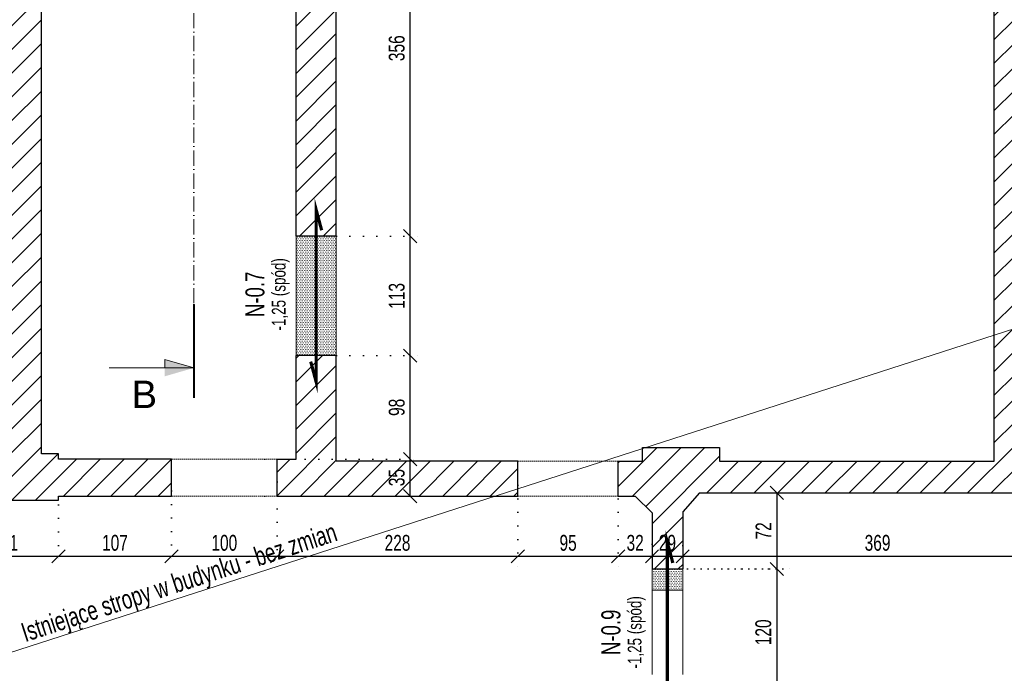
# Model space of a CAD drawing. Header units: millimetres. Extents: x 11149 to 111407, y -107619 to -23630.
# Tile 136 of 245: x 14237 to 15169, y -25116 to -24497. Entities that reach past the tile are written whole.
import ezdxf
from ezdxf.enums import TextEntityAlignment as Align

# ---------------------------------------------------------------- set-up
doc = ezdxf.new("R2010")
doc.units = ezdxf.units.MM
doc.header["$LTSCALE"] = 2
for name, pattern in [('ACAD_ISO10W100', [18, 12, -3, 0, -3]), ('DOT', [6.35, 0, -6.35]), ('HIDDEN', [9.525, 6.35, -3.175])]:
    doc.linetypes.add(name, pattern=pattern)
doc.layers.get('0').update_dxf_attribs({"plot": 0})
doc.layers.get('Defpoints').update_dxf_attribs({"color": 1})
doc.layers.add('3DPLAN_A_KRESKOWANIE 1', color=253, linetype='Continuous')
for name, color, linetype, lineweight in [('A_TXT', 7, 'Continuous', 0), ('A_WYBURZENIA', 6, 'Continuous', 0), ('A_ściany mur', 2, 'Continuous', 30), ('e-cad_opisyNadproża', 7, 'Continuous', 9), ('e-cad_wymiary', 4, 'Continuous', 9), ('Opisy', 7, 'Continuous', 13)]:
    doc.layers.add(name, color=color, linetype=linetype, lineweight=lineweight)
doc.styles.add('e-cad_1', font='arial.ttf', dxfattribs={"width": 0.7})
doc.styles.add('TABEL1', font='txt')
doc.dimstyles.new('e-cad_1_100_[cm]', dxfattribs={"dimscale": 10, "dimtxt": 1.5, "dimasz": 1.25, "dimexe": 1.25, "dimexo": 0.625, "dimgap": 0.5, "dimtad": 1, "dimdec": 0, "dimrnd": 1, "dimzin": 1, "dimtxsty": 'e-cad_1', "dimblk": 'OBLIQUE', "dimcen": 2.5, "dimclrd": 256, "dimclre": 252, "dimclrt": 7, "dimadec": 0, "dimazin": 0, "dimtfac": 1, "dimtix": 1, "dimtmove": 2, "dimatfit": 3, "dimldrblk": 'NONE', "dimfxl": 60, "dimfxlon": 1, "dimarcsym": 0})
pattern_1 = [(45, (12744.33, -25853.178), (-11.22532, 11.22532), [])]

# ---------------------------------------------------------------- blocks, each defined once
blk = doc.blocks.new('_OBLIQUE')
at = {"color": 0, "linetype": 'ByBlock', "lineweight": -2}
blk.add_line((-0.5, -0.5), (0.5, 0.5), dxfattribs=at)
blk = doc.blocks.new('*D880')
at = {"layer": 'Defpoints', "color": 0}
for p in [(14172.61, -24945.52), (14273.61, -24949.89), (14273.61, -25004.89)]:
    blk.add_point(p, dxfattribs=at)
at = {"layer": 'e-cad_wymiary', "color": 252, "linetype": 'DOT', "lineweight": -2}
for p, q in [((14172.61, -24951.77), (14172.61, -25017.39)), ((14273.61, -24956.14), (14273.61, -25017.39))]:
    blk.add_line(p, q, dxfattribs=at)
at = {"layer": 'e-cad_wymiary', "lineweight": -2}
blk.add_line((14172.61, -25004.89), (14273.61, -25004.89), dxfattribs=at)
at = {"layer": 'e-cad_wymiary', "lineweight": -2, "xscale": 12.5, "yscale": 12.5, "zscale": 12.5, "rotation": 180}
blk.add_blockref('_OBLIQUE', (14172.61, -25004.89), dxfattribs=at)
at = {"layer": 'e-cad_wymiary', "lineweight": -2, "xscale": 12.5, "yscale": 12.5, "zscale": 12.5}
blk.add_blockref('_OBLIQUE', (14273.61, -25004.89), dxfattribs=at)
at = {"layer": 'e-cad_wymiary', "color": 7, "insert": (14223.11, -24992.23), "char_height": 15, "attachment_point": 5, "style": 'e-cad_1'}
blk.add_mtext('101', dxfattribs=at)
blk = doc.blocks.new('_None')
blk = doc.blocks.new('*D881')
at = {"layer": 'Defpoints', "color": 0}
for p in [(14380.61, -24936.67), (14273.61, -24949.89), (14380.61, -25004.89)]:
    blk.add_point(p, dxfattribs=at)
at = {"layer": 'e-cad_wymiary', "color": 252, "linetype": 'DOT', "lineweight": -2}
for p, q in [((14380.61, -24942.92), (14380.61, -25017.39)), ((14273.61, -24956.14), (14273.61, -25017.39))]:
    blk.add_line(p, q, dxfattribs=at)
at = {"layer": 'e-cad_wymiary', "lineweight": -2}
blk.add_line((14273.61, -25004.89), (14380.61, -25004.89), dxfattribs=at)
at = {"layer": 'e-cad_wymiary', "lineweight": -2, "xscale": 12.5, "yscale": 12.5, "zscale": 12.5, "rotation": 180}
blk.add_blockref('_OBLIQUE', (14273.61, -25004.89), dxfattribs=at)
at = {"layer": 'e-cad_wymiary', "lineweight": -2, "xscale": 12.5, "yscale": 12.5, "zscale": 12.5}
blk.add_blockref('_OBLIQUE', (14380.61, -25004.89), dxfattribs=at)
at = {"layer": 'e-cad_wymiary', "color": 7, "insert": (14327.11, -24992.23), "char_height": 15, "attachment_point": 5, "style": 'e-cad_1'}
blk.add_mtext('107', dxfattribs=at)
blk = doc.blocks.new('*D882')
at = {"layer": 'Defpoints', "color": 0}
for p in [(14480.61, -24928.07), (14380.61, -24936.67), (14480.61, -25004.89)]:
    blk.add_point(p, dxfattribs=at)
at = {"layer": 'e-cad_wymiary', "color": 252, "linetype": 'DOT', "lineweight": -2}
for p, q in [((14480.61, -24934.32), (14480.61, -25017.39)), ((14380.61, -24942.92), (14380.61, -25017.39))]:
    blk.add_line(p, q, dxfattribs=at)
at = {"layer": 'e-cad_wymiary', "lineweight": -2}
blk.add_line((14380.61, -25004.89), (14480.61, -25004.89), dxfattribs=at)
at = {"layer": 'e-cad_wymiary', "lineweight": -2, "xscale": 12.5, "yscale": 12.5, "zscale": 12.5, "rotation": 180}
blk.add_blockref('_OBLIQUE', (14380.61, -25004.89), dxfattribs=at)
at = {"layer": 'e-cad_wymiary', "lineweight": -2, "xscale": 12.5, "yscale": 12.5, "zscale": 12.5}
blk.add_blockref('_OBLIQUE', (14480.61, -25004.89), dxfattribs=at)
at = {"layer": 'e-cad_wymiary', "color": 7, "insert": (14430.61, -24992.23), "char_height": 15, "attachment_point": 5, "style": 'e-cad_1'}
blk.add_mtext('100', dxfattribs=at)
blk = doc.blocks.new('*D883')
at = {"layer": 'Defpoints', "color": 0}
for p in [(14480.61, -24928.07), (14708.61, -24931.4), (14708.61, -25004.89)]:
    blk.add_point(p, dxfattribs=at)
at = {"layer": 'e-cad_wymiary', "color": 252, "linetype": 'DOT', "lineweight": -2}
for p, q in [((14480.61, -24934.32), (14480.61, -25017.39)), ((14708.61, -24937.65), (14708.61, -25017.39))]:
    blk.add_line(p, q, dxfattribs=at)
at = {"layer": 'e-cad_wymiary', "lineweight": -2}
blk.add_line((14480.61, -25004.89), (14708.61, -25004.89), dxfattribs=at)
at = {"layer": 'e-cad_wymiary', "lineweight": -2, "xscale": 12.5, "yscale": 12.5, "zscale": 12.5, "rotation": 180}
blk.add_blockref('_OBLIQUE', (14480.61, -25004.89), dxfattribs=at)
at = {"layer": 'e-cad_wymiary', "lineweight": -2, "xscale": 12.5, "yscale": 12.5, "zscale": 12.5}
blk.add_blockref('_OBLIQUE', (14708.61, -25004.89), dxfattribs=at)
at = {"layer": 'e-cad_wymiary', "color": 7, "insert": (14594.61, -24992.23), "char_height": 15, "attachment_point": 5, "style": 'e-cad_1'}
blk.add_mtext('228', dxfattribs=at)
blk = doc.blocks.new('*D884')
at = {"layer": 'Defpoints', "color": 0}
for p in [(14708.61, -24931.4), (14803.61, -24931.4), (14803.61, -25004.89)]:
    blk.add_point(p, dxfattribs=at)
at = {"layer": 'e-cad_wymiary', "color": 252, "linetype": 'DOT', "lineweight": -2}
for p, q in [((14708.61, -24937.65), (14708.61, -25017.39)), ((14803.61, -24937.65), (14803.61, -25017.39))]:
    blk.add_line(p, q, dxfattribs=at)
at = {"layer": 'e-cad_wymiary', "lineweight": -2}
blk.add_line((14708.61, -25004.89), (14803.61, -25004.89), dxfattribs=at)
at = {"layer": 'e-cad_wymiary', "lineweight": -2, "xscale": 12.5, "yscale": 12.5, "zscale": 12.5, "rotation": 180}
blk.add_blockref('_OBLIQUE', (14708.61, -25004.89), dxfattribs=at)
at = {"layer": 'e-cad_wymiary', "lineweight": -2, "xscale": 12.5, "yscale": 12.5, "zscale": 12.5}
blk.add_blockref('_OBLIQUE', (14803.61, -25004.89), dxfattribs=at)
at = {"layer": 'e-cad_wymiary', "color": 7, "insert": (14756.11, -24992.23), "char_height": 15, "attachment_point": 5, "style": 'e-cad_1'}
blk.add_mtext('95', dxfattribs=at)
blk = doc.blocks.new('*D885')
at = {"layer": 'Defpoints', "color": 0}
for p in [(14803.61, -24931.4), (14835.61, -24987.07), (14835.61, -25004.89)]:
    blk.add_point(p, dxfattribs=at)
at = {"layer": 'e-cad_wymiary', "color": 252, "linetype": 'DOT', "lineweight": -2}
for p, q in [((14803.61, -24937.65), (14803.61, -25017.39)), ((14835.61, -24993.32), (14835.61, -25017.39))]:
    blk.add_line(p, q, dxfattribs=at)
at = {"layer": 'e-cad_wymiary', "lineweight": -2}
blk.add_line((14803.61, -25004.89), (14835.61, -25004.89), dxfattribs=at)
at = {"layer": 'e-cad_wymiary', "lineweight": -2, "xscale": 12.5, "yscale": 12.5, "zscale": 12.5, "rotation": 180}
blk.add_blockref('_OBLIQUE', (14803.61, -25004.89), dxfattribs=at)
at = {"layer": 'e-cad_wymiary', "lineweight": -2, "xscale": 12.5, "yscale": 12.5, "zscale": 12.5}
blk.add_blockref('_OBLIQUE', (14835.61, -25004.89), dxfattribs=at)
at = {"layer": 'e-cad_wymiary', "color": 7, "insert": (14819.61, -24992.23), "char_height": 15, "attachment_point": 5, "style": 'e-cad_1'}
blk.add_mtext('32', dxfattribs=at)
blk = doc.blocks.new('*D886')
at = {"layer": 'Defpoints', "color": 0}
for p in [(14835.61, -24987.07), (14864.61, -24988.57), (14864.61, -25004.89)]:
    blk.add_point(p, dxfattribs=at)
at = {"layer": 'e-cad_wymiary', "color": 252, "linetype": 'DOT', "lineweight": -2}
for p, q in [((14835.61, -24993.32), (14835.61, -25017.39)), ((14864.61, -24994.82), (14864.61, -25017.39))]:
    blk.add_line(p, q, dxfattribs=at)
at = {"layer": 'e-cad_wymiary', "lineweight": -2}
blk.add_line((14835.61, -25004.89), (14864.61, -25004.89), dxfattribs=at)
at = {"layer": 'e-cad_wymiary', "lineweight": -2, "xscale": 12.5, "yscale": 12.5, "zscale": 12.5, "rotation": 180}
blk.add_blockref('_OBLIQUE', (14835.61, -25004.89), dxfattribs=at)
at = {"layer": 'e-cad_wymiary', "lineweight": -2, "xscale": 12.5, "yscale": 12.5, "zscale": 12.5}
blk.add_blockref('_OBLIQUE', (14864.61, -25004.89), dxfattribs=at)
at = {"layer": 'e-cad_wymiary', "color": 7, "insert": (14850.11, -24992.23), "char_height": 15, "attachment_point": 5, "style": 'e-cad_1'}
blk.add_mtext('29', dxfattribs=at)
blk = doc.blocks.new('*D887')
at = {"layer": 'Defpoints', "color": 0}
for p in [(15233.6, -24944.89), (14864.61, -24988.57), (15233.6, -25004.89)]:
    blk.add_point(p, dxfattribs=at)
at = {"layer": 'e-cad_wymiary', "color": 252, "linetype": 'DOT', "lineweight": -2}
for p, q in [((15233.6, -24951.14), (15233.6, -25017.39)), ((14864.61, -24994.82), (14864.61, -25017.39))]:
    blk.add_line(p, q, dxfattribs=at)
at = {"layer": 'e-cad_wymiary', "lineweight": -2}
blk.add_line((14864.61, -25004.89), (15233.6, -25004.89), dxfattribs=at)
at = {"layer": 'e-cad_wymiary', "lineweight": -2, "xscale": 12.5, "yscale": 12.5, "zscale": 12.5, "rotation": 180}
blk.add_blockref('_OBLIQUE', (14864.61, -25004.89), dxfattribs=at)
at = {"layer": 'e-cad_wymiary', "lineweight": -2, "xscale": 12.5, "yscale": 12.5, "zscale": 12.5}
blk.add_blockref('_OBLIQUE', (15233.6, -25004.89), dxfattribs=at)
at = {"layer": 'e-cad_wymiary', "color": 7, "insert": (15049.1, -24992.23), "char_height": 15, "attachment_point": 5, "style": 'e-cad_1'}
blk.add_mtext('369', dxfattribs=at)
blk = doc.blocks.new('*D1012')
at = {"layer": 'Defpoints', "color": 0}
for p in [(14462.61, -24912.89), (14606.57, -24912.89), (14462.61, -24947.89)]:
    blk.add_point(p, dxfattribs=at)
at = {"layer": 'e-cad_wymiary', "color": 252, "linetype": 'DOT', "lineweight": -2}
for p, q in [((14468.86, -24912.89), (14619.07, -24912.89)), ((14468.86, -24947.89), (14619.07, -24947.89))]:
    blk.add_line(p, q, dxfattribs=at)
at = {"layer": 'e-cad_wymiary', "lineweight": -2}
blk.add_line((14606.57, -24947.89), (14606.57, -24912.89), dxfattribs=at)
at = {"layer": 'e-cad_wymiary', "lineweight": -2, "xscale": 12.5, "yscale": 12.5, "zscale": 12.5}
for p, rotation in [((14606.57, -24912.89), 90), ((14606.57, -24947.89), 270)]:
    blk.add_blockref('_OBLIQUE', p, dxfattribs=dict(at, rotation=rotation))
at = {"layer": 'e-cad_wymiary', "color": 7, "insert": (14593.91, -24930.39), "char_height": 15, "attachment_point": 5, "rotation": 90, "style": 'e-cad_1'}
blk.add_mtext('35', dxfattribs=at)
blk = doc.blocks.new('*D1013')
at = {"layer": 'Defpoints', "color": 0}
for p in [(14530.5, -24814.9), (14606.57, -24814.9), (14462.61, -24912.89)]:
    blk.add_point(p, dxfattribs=at)
at = {"layer": 'e-cad_wymiary', "color": 252, "linetype": 'DOT', "lineweight": -2}
for p, q in [((14536.75, -24814.9), (14619.07, -24814.9)), ((14468.86, -24912.89), (14619.07, -24912.89))]:
    blk.add_line(p, q, dxfattribs=at)
at = {"layer": 'e-cad_wymiary', "lineweight": -2}
blk.add_line((14606.57, -24912.89), (14606.57, -24814.9), dxfattribs=at)
at = {"layer": 'e-cad_wymiary', "lineweight": -2, "xscale": 12.5, "yscale": 12.5, "zscale": 12.5}
for p, rotation in [((14606.57, -24814.9), 90), ((14606.57, -24912.89), 270)]:
    blk.add_blockref('_OBLIQUE', p, dxfattribs=dict(at, rotation=rotation))
at = {"layer": 'e-cad_wymiary', "color": 7, "insert": (14593.91, -24863.89), "char_height": 15, "attachment_point": 5, "rotation": 90, "style": 'e-cad_1'}
blk.add_mtext('98', dxfattribs=at)
blk = doc.blocks.new('*D1014')
at = {"layer": 'Defpoints', "color": 0}
for p in [(14530.5, -24701.9), (14606.57, -24701.9), (14530.5, -24814.9)]:
    blk.add_point(p, dxfattribs=at)
at = {"layer": 'e-cad_wymiary', "color": 252, "linetype": 'DOT', "lineweight": -2}
for p, q in [((14536.75, -24701.9), (14619.07, -24701.9)), ((14536.75, -24814.9), (14619.07, -24814.9))]:
    blk.add_line(p, q, dxfattribs=at)
at = {"layer": 'e-cad_wymiary', "lineweight": -2}
blk.add_line((14606.57, -24814.9), (14606.57, -24701.9), dxfattribs=at)
at = {"layer": 'e-cad_wymiary', "lineweight": -2, "xscale": 12.5, "yscale": 12.5, "zscale": 12.5}
for p, rotation in [((14606.57, -24701.9), 90), ((14606.57, -24814.9), 270)]:
    blk.add_blockref('_OBLIQUE', p, dxfattribs=dict(at, rotation=rotation))
at = {"layer": 'e-cad_wymiary', "color": 7, "insert": (14593.91, -24758.4), "char_height": 15, "attachment_point": 5, "rotation": 90, "style": 'e-cad_1'}
blk.add_mtext('113', dxfattribs=at)
blk = doc.blocks.new('*D1015')
at = {"layer": 'Defpoints', "color": 0}
for p in [(14606.57, -24345.9), (14678.09, -24345.9), (14530.5, -24701.9)]:
    blk.add_point(p, dxfattribs=at)
at = {"layer": 'e-cad_wymiary', "color": 252, "linetype": 'DOT', "lineweight": -2}
for p, q in [((14671.84, -24345.9), (14594.07, -24345.9)), ((14536.75, -24701.9), (14619.07, -24701.9))]:
    blk.add_line(p, q, dxfattribs=at)
at = {"layer": 'e-cad_wymiary', "lineweight": -2}
blk.add_line((14606.57, -24701.9), (14606.57, -24345.9), dxfattribs=at)
at = {"layer": 'e-cad_wymiary', "lineweight": -2, "xscale": 12.5, "yscale": 12.5, "zscale": 12.5}
for p, rotation in [((14606.57, -24345.9), 90), ((14606.57, -24701.9), 270)]:
    blk.add_blockref('_OBLIQUE', p, dxfattribs=dict(at, rotation=rotation))
at = {"layer": 'e-cad_wymiary', "color": 7, "insert": (14593.91, -24523.9), "char_height": 15, "attachment_point": 5, "rotation": 90, "style": 'e-cad_1'}
blk.add_mtext('356', dxfattribs=at)
blk = doc.blocks.new('*D2269')
at = {"layer": 'Defpoints', "color": 0, "ltscale": 0.5}
for p in [(14936.99, -24944.89), (14850.11, -25016.89), (14953.65, -25016.89)]:
    blk.add_point(p, dxfattribs=at)
at = {"layer": 'e-cad_wymiary', "color": 252, "linetype": 'DOT', "lineweight": -2}
for p, q in [((14943.24, -24944.89), (14966.15, -24944.89)), ((14856.36, -25016.89), (14966.15, -25016.89))]:
    blk.add_line(p, q, dxfattribs=at)
at = {"layer": 'e-cad_wymiary', "lineweight": -2}
blk.add_line((14953.65, -24944.89), (14953.65, -25016.89), dxfattribs=at)
at = {"layer": 'e-cad_wymiary', "lineweight": -2, "ltscale": 0.5, "xscale": 12.5, "yscale": 12.5, "zscale": 12.5}
for p, rotation in [((14953.65, -24944.89), 90), ((14953.65, -25016.89), 270)]:
    blk.add_blockref('_OBLIQUE', p, dxfattribs=dict(at, rotation=rotation))
at = {"layer": 'e-cad_wymiary', "color": 7, "ltscale": 0.5, "insert": (14941.11, -24980.89), "char_height": 15, "attachment_point": 5, "rotation": 90, "style": 'e-cad_1'}
blk.add_mtext('72', dxfattribs=at)
blk = doc.blocks.new('*D2270')
at = {"layer": 'Defpoints', "color": 0, "ltscale": 0.5}
for p in [(14850.11, -25016.89), (14850.11, -25136.89), (14953.65, -25136.89)]:
    blk.add_point(p, dxfattribs=at)
at = {"layer": 'e-cad_wymiary', "color": 252, "linetype": 'DOT', "lineweight": -2, "ltscale": 0.5}
for p, q in [((14856.36, -25016.89), (14966.15, -25016.89)), ((14856.36, -25136.89), (14966.15, -25136.89))]:
    blk.add_line(p, q, dxfattribs=at)
at = {"layer": 'e-cad_wymiary', "lineweight": -2, "ltscale": 0.5}
blk.add_line((14953.65, -25016.89), (14953.65, -25136.89), dxfattribs=at)
at = {"layer": 'e-cad_wymiary', "lineweight": -2, "ltscale": 0.5, "xscale": 12.5, "yscale": 12.5, "zscale": 12.5}
for p, rotation in [((14953.65, -25016.89), 90), ((14953.65, -25136.89), 270)]:
    blk.add_blockref('_OBLIQUE', p, dxfattribs=dict(at, rotation=rotation))
at = {"layer": 'e-cad_wymiary', "color": 7, "ltscale": 0.5, "insert": (14940.99, -25076.89), "char_height": 15, "attachment_point": 5, "rotation": 90, "style": 'e-cad_1'}
blk.add_mtext('120', dxfattribs=at)

msp = doc.modelspace()

# ---------------------------------------------------------------- hatches: boundary and pattern name
at = {"layer": '3DPLAN_A_KRESKOWANIE 1', "transparency": 33554687}
h = msp.add_hatch(dxfattribs=at)
h.set_pattern_fill('ANSI31', color=256, scale=5, style=0)
h.set_pattern_definition(pattern_1)
h.paths.add_polyline_path([(14172.61, -24951.89), (14273.61, -24951.89), (14273.61, -24947.89), (14380.61, -24947.89), (14380.61, -24912.89), (14273.61, -24912.89), (14273.61, -24907.89), (14257.61, -24907.89), (14257.61, -24346.89), (14273.61, -24346.89), (14273.61, -24343.89), (14303.61, -24343.89), (14303.61, -24305.89), (14256.49, -24305.89), (14231.49, -24305.89), (14185.61, -24305.89), (14185.61, -24346.89), (14228.61, -24346.89), (14228.61, -24924.89), (14172.61, -24924.89)])
h = msp.add_hatch(dxfattribs=at)
h.set_pattern_fill('ANSI31', color=256, scale=5, style=0)
h.set_pattern_definition(pattern_1)
h.paths.add_polyline_path([(14473.61, -24343.89), (14473.61, -24305.89), (14498.49, -24305.89), (14525.49, -24305.89), (14552.49, -24305.89), (14566.61, -24305.89), (14566.61, -24345.9), (14536.61, -24345.9), (14536.61, -24701.9), (14498.61, -24701.9), (14498.61, -24343.89)])
h = msp.add_hatch(dxfattribs=at)
h.set_pattern_fill('ANSI31', color=256, scale=5, style=0)
h.set_pattern_definition(pattern_1)
h.paths.add_polyline_path([(14736.61, -24305.89), (14782.01, -24305.89), (16677.49, -24305.89), (16677.49, -25884.89), (15707.49, -25884.89), (15682.61, -25884.89), (15682.61, -25818.89), (15701.61, -25818.89), (15735.61, -25818.89), (15735.61, -25246.89), (15701.61, -25246.89), (15679.61, -25246.89), (15679.61, -25216.89), (15679.61, -25215.89), (15694.61, -25215.89), (15704.61, -25215.89), (16023.61, -25215.89), (16034.61, -25205.89), (16034.61, -24957.89), (16023.61, -24947.89), (15704.61, -24947.89), (15694.61, -24947.89), (15611.38, -24947.89), (15609.77, -24947.89), (15611.38, -24947.89), (15611.38, -24911.89), (16012.61, -24911.89), (16012.61, -24903.89), (16079.61, -24903.89), (16079.61, -24911.89), (16638.61, -24911.89), (16638.61, -24345.89), (16079.61, -24345.89), (16079.61, -24353.89), (16012.61, -24353.89), (16012.61, -24345.89), (15476.61, -24345.89), (15476.61, -24693.89), (15447.61, -24693.89), (15447.61, -24352.89), (15429.61, -24352.89), (15429.61, -24345.89), (15178.61, -24345.89), (15178.61, -24916.89), (15234.61, -24916.89), (15234.61, -24944.89), (14880.61, -24944.89), (14864.61, -24962.89), (14864.61, -25016.89), (14835.61, -25016.89), (14835.61, -24963.89), (14819.61, -24947.89), (14803.61, -24947.89), (14803.61, -24914.9), (14826.61, -24914.9), (14826.61, -24901.9), (14899.61, -24901.9), (14899.61, -24914.9), (15159.61, -24914.9), (15159.61, -24352.9), (15115.61, -24352.9), (15115.61, -24345.9), (14873.61, -24345.9), (14873.61, -24347.9), (14828.61, -24347.9), (14828.61, -24345.9), (14736.61, -24345.9)])
h.paths.add_polyline_path([(15760.61, -25246.89), (15760.61, -25818.89), (16638.61, -25818.89), (16638.61, -24947.89), (16079.61, -24947.89), (16079.61, -25246.89)], flags=16)
h = msp.add_hatch(dxfattribs=at)
h.set_pattern_fill('ANSI31', color=256, scale=5, style=0)
h.set_pattern_definition(pattern_1)
h.paths.add_polyline_path([(14480.61, -24947.89), (14480.61, -24912.89), (14498.61, -24912.89), (14498.61, -24814.9), (14536.61, -24814.9), (14536.61, -24914.9), (14708.61, -24914.9), (14708.61, -24947.89)])
at = {"layer": 'A_TXT', "ltscale": 0.2}
h = msp.add_hatch(color=256, dxfattribs=at)
h.paths.add_polyline_path([(14374.28, -24826.51), (14401.86, -24826.51), (14374.28, -24834.49)])
h.paths.add_polyline_path([(14374.28, -24818.52), (14401.86, -24826.51), (14374.28, -24826.51)])
at = {"layer": 'A_WYBURZENIA', "transparency": 33554687}
h = msp.add_hatch(dxfattribs=at)
h.set_pattern_fill('DOTS', color=256)
h.set_pattern_definition([(0, (-9271.9241, -5124.0708), (0.79375, 1.5875), [0, -1.5875])])
h.paths.add_polyline_path([(14498.61, -24701.9), (14498.61, -24763.28), (14536.61, -24763.28), (14536.61, -24701.9), (14498.61, -24701.9)], is_closed=False)
h.paths.add_polyline_path([(14498.61, -24814.9), (14536.61, -24814.9), (14536.61, -24763.28), (14498.61, -24763.28), (14498.61, -24814.9)], is_closed=False)
h.paths.add_polyline_path([(14519.61, -24717.26), (14517.52, -24717.26), (14517.52, -24718.3), (14514.38, -24718.3), (14514.38, -24717.26), (14512.28, -24717.26), (14512.28, -24715.17), (14519.61, -24715.17), (14519.61, -24717.26)], is_closed=False, flags=16)
h.paths.add_polyline_path([(14519.61, -24805.17), (14512.28, -24805.17), (14512.28, -24803.07), (14514.38, -24803.07), (14514.38, -24802.03), (14517.52, -24802.03), (14517.52, -24803.07), (14519.61, -24803.07), (14519.61, -24805.17)], is_closed=False, flags=16)
h.paths.add_polyline_path([(14519.61, -24715.17), (14512.28, -24715.17), (14512.28, -24717.26), (14514.38, -24717.26), (14514.38, -24718.3), (14517.52, -24718.3), (14517.52, -24717.26), (14519.61, -24717.26), (14519.61, -24715.17)], is_closed=False, flags=16)
h.paths.add_polyline_path([(14517.52, -24803.07), (14517.52, -24802.03), (14514.38, -24802.03), (14514.38, -24803.07), (14512.28, -24803.07), (14512.28, -24805.17), (14519.61, -24805.17), (14519.61, -24803.07), (14517.52, -24803.07)], is_closed=False, flags=16)
h = msp.add_hatch(dxfattribs=at)
h.set_pattern_fill('DOTS', color=256)
h.set_pattern_definition([(0, (-3345.7007, -5056.3193), (0.79375, 1.5875), [0, -1.5875])])
h.paths.add_polyline_path([(14835.61, -25036.89), (14835.61, -25016.89), (14864.61, -25016.89), (14864.61, -25036.89)])

# ---------------------------------------------------------------- linework, layer by layer
at = {"layer": 'A_TXT', "linetype": 'ACAD_ISO10W100', "ltscale": 0.6}
msp.add_line((14401.86, -24013.17), (14401.86, -24826.51), dxfattribs=at)
at = {"layer": 'A_TXT', "lineweight": 35, "ltscale": 0.2}
msp.add_line((14401.86, -24766.28), (14401.86, -24854.87), dxfattribs=at)
at = {"layer": 'A_TXT', "ltscale": 0.2}
for p, q in [((14401.86, -24826.51), (14374.28, -24818.52)), ((14374.28, -24818.52), (14374.28, -24826.51)), ((14401.86, -24826.51), (14321.6, -24826.51))]:
    msp.add_line(p, q, dxfattribs=at)
at = {"layer": 'A_TXT', "lineweight": 35, "ltscale": 0.2, "const_width": 2}
msp.add_lwpolyline([(14401.86, -24766.28), (14401.86, -24854.87)], dxfattribs=at)
at = {"layer": 'A_WYBURZENIA'}
for p, q in [((14835.61, -25016.89), (14835.61, -25036.89)), ((14864.61, -25016.89), (14864.61, -25036.89)), ((14835.61, -25036.89), (14864.61, -25036.89)), ((14835.61, -25116.89), (14835.61, -25036.89)), ((14864.61, -25036.89), (14864.61, -25116.89))]:
    msp.add_line(p, q, dxfattribs=at)
msp.add_lwpolyline([(14536.61, -24701.9), (14498.61, -24701.9), (14498.61, -24814.9), (14536.61, -24814.9)], close=True, dxfattribs=at)
at = {"layer": 'A_ściany mur', "ltscale": 0.1}
for p, q in [((14257.61, -24907.89), (14257.61, -24346.89)), ((14498.61, -24701.9), (14498.61, -24343.89)), ((14536.61, -24701.9), (14536.61, -24345.9)), ((15159.61, -24914.9), (15159.61, -24352.9)), ((14536.61, -24701.9), (14498.61, -24701.9)), ((14498.61, -24912.89), (14498.61, -24814.9)), ((14536.61, -24814.9), (14498.61, -24814.9)), ((14536.61, -24914.9), (14536.61, -24814.9)), ((14273.61, -24907.89), (14257.61, -24907.89)), ((14273.61, -24912.89), (14273.61, -24907.89)), ((14826.61, -24914.9), (14826.61, -24901.9)), ((14826.61, -24901.9), (14899.61, -24901.9)), ((14899.61, -24901.9), (14899.61, -24914.9)), ((14380.61, -24912.89), (14273.61, -24912.89)), ((14380.61, -24947.89), (14380.61, -24912.89)), ((14480.61, -24947.89), (14480.61, -24912.89)), ((14480.61, -24912.89), (14498.61, -24912.89)), ((14708.61, -24914.9), (14536.61, -24914.9)), ((14708.61, -24947.9), (14708.61, -24914.9)), ((14803.61, -24947.9), (14803.61, -24914.9)), ((14803.61, -24914.9), (14826.61, -24914.9)), ((14899.61, -24914.9), (15159.61, -24914.9)), ((14880.61, -24944.89), (14864.61, -24962.89)), ((14880.61, -24944.89), (15234.61, -24944.89)), ((14172.61, -24951.89), (14273.61, -24951.89)), ((14273.61, -24947.89), (14380.61, -24947.89)), ((14273.61, -24951.89), (14273.61, -24947.89)), ((14480.61, -24947.89), (14708.61, -24947.89)), ((14803.61, -24947.89), (14819.61, -24947.89)), ((14819.61, -24947.89), (14835.61, -24963.89)), ((14835.61, -24963.89), (14835.61, -25016.89)), ((14864.61, -24962.89), (14864.61, -25016.89)), ((14835.61, -25016.89), (14864.61, -25016.89))]:
    msp.add_line(p, q, dxfattribs=at)
at = {"layer": 'A_ściany mur', "color": 4, "linetype": 'HIDDEN', "lineweight": 5, "ltscale": 0.1}
for p, q in [((14380.61, -24912.89), (14480.61, -24912.89)), ((14708.61, -24914.9), (14803.61, -24914.9)), ((14380.61, -24947.89), (14480.61, -24947.89)), ((14708.61, -24947.89), (14803.61, -24947.9))]:
    msp.add_line(p, q, dxfattribs=at)
at = {"layer": 'Opisy'}
msp.add_line((11781.49, -25884.89), (16677.49, -24305.89), dxfattribs=at)
at = {"layer": 'Opisy', "color": 161, "const_width": 3}
for points in [[(14522.78, -24696.22), (14517.61, -24676.9), (14517.61, -24839.9), (14512.43, -24820.58)], [(14855.28, -25011.21), (14850.11, -24991.89), (14850.11, -25161.89), (14844.93, -25142.57)]]:
    msp.add_lwpolyline(points, dxfattribs=at)

# ---------------------------------------------------------------- texts
at = {"layer": 'A_TXT', "ltscale": 0.2, "insert": (14342.75, -24864.59), "char_height": 26, "width": 72.9007, "attachment_point": 7, "style": 'TABEL1'}
msp.add_mtext('{\\fArial|b0|i0|c238|p34;B}', dxfattribs=at)
at = {"layer": 'e-cad_opisyNadproża', "ltscale": 0.08, "style": 'e-cad_1', "width": 0.7}
for s, height, p in [('-1,25 (spód)', 13, (14475.61, -24756.89)), ('N-0.7', 18, (14450.61, -24756.89)), ('-1,25 (spód)', 13, (14812.61, -25076.89)), ('N-0.9', 18, (14787.61, -25076.89))]:
    msp.add_text(s, height=height, rotation=90, dxfattribs=at).set_placement(p, align=Align.TOP_CENTER)
at = {"layer": 'Opisy', "insert": (14236.59, -25069.06), "char_height": 18, "width": 428.6874, "attachment_point": 1, "rotation": 18, "style": 'e-cad_1'}
msp.add_mtext('Istniejące stropy w budynku - bez zmian', dxfattribs=at)

# ---------------------------------------------------------------- dimensions: what is measured, and where the dimension line sits
at = {"layer": 'e-cad_wymiary'}
for base, p1, p2, picture, middle in [((14606.57, -24345.9), (14530.5, -24701.9), (14678.09, -24345.9), '*D1015', (14593.91, -24523.9)), ((14606.57, -24701.9), (14530.5, -24814.9), (14530.5, -24701.9), '*D1014', (14593.91, -24758.4)), ((14606.57, -24814.9), (14462.61, -24912.89), (14530.5, -24814.9), '*D1013', (14593.91, -24863.89)), ((14606.57, -24912.89), (14462.61, -24947.89), (14462.61, -24912.89), '*D1012', (14593.91, -24930.39))]:
    dim = msp.add_linear_dim(base=base, p1=p1, p2=p2, angle=90, dimstyle='e-cad_1_100_[cm]', dxfattribs=at)
    dim.commit()
    dim.dimension.update_dxf_attribs({"geometry": picture, "text_midpoint": middle})
for base, p1, p2, picture, middle in [((14480.61, -25004.89), (14380.61, -24936.67), (14480.61, -24928.07), '*D882', (14430.61, -24992.23)), ((14708.61, -25004.89), (14480.61, -24928.07), (14708.61, -24931.4), '*D883', (14594.61, -24992.23)), ((14803.61, -25004.89), (14708.61, -24931.4), (14803.61, -24931.4), '*D884', (14756.11, -24992.23)), ((14835.61, -25004.89), (14803.61, -24931.4), (14835.61, -24987.07), '*D885', (14819.61, -24992.23)), ((14273.61, -25004.89), (14172.61, -24945.52), (14273.61, -24949.89), '*D880', (14223.11, -24992.23)), ((14380.61, -25004.89), (14273.61, -24949.89), (14380.61, -24936.67), '*D881', (14327.11, -24992.23)), ((15233.6, -25004.89), (14864.61, -24988.57), (15233.6, -24944.89), '*D887', (15049.1, -24992.23)), ((14864.61, -25004.89), (14835.61, -24987.07), (14864.61, -24988.57), '*D886', (14850.11, -24992.23))]:
    dim = msp.add_linear_dim(base=base, p1=p1, p2=p2, dimstyle='e-cad_1_100_[cm]', dxfattribs=at)
    dim.commit()
    dim.dimension.update_dxf_attribs({"geometry": picture, "text_midpoint": middle})
dim = msp.add_linear_dim(base=(14953.65, -25016.89), p1=(14936.99, -24944.89), p2=(14850.11, -25016.89), angle=90, dimstyle='e-cad_1_100_[cm]', override={"dimblk": 'OBLIQUE'}, dxfattribs=at)
dim.commit()
dim.dimension.update_dxf_attribs({"geometry": '*D2269', "text_midpoint": (14941.11, -24980.89)})
at = {"layer": 'e-cad_wymiary', "ltscale": 0.5}
dim = msp.add_linear_dim(base=(14953.65, -25136.89), p1=(14850.11, -25016.89), p2=(14850.11, -25136.89), angle=90, dimstyle='e-cad_1_100_[cm]', dxfattribs=at)
dim.commit()
dim.dimension.update_dxf_attribs({"geometry": '*D2270', "text_midpoint": (14940.99, -25076.89)})

doc.saveas('drawing.dxf')
